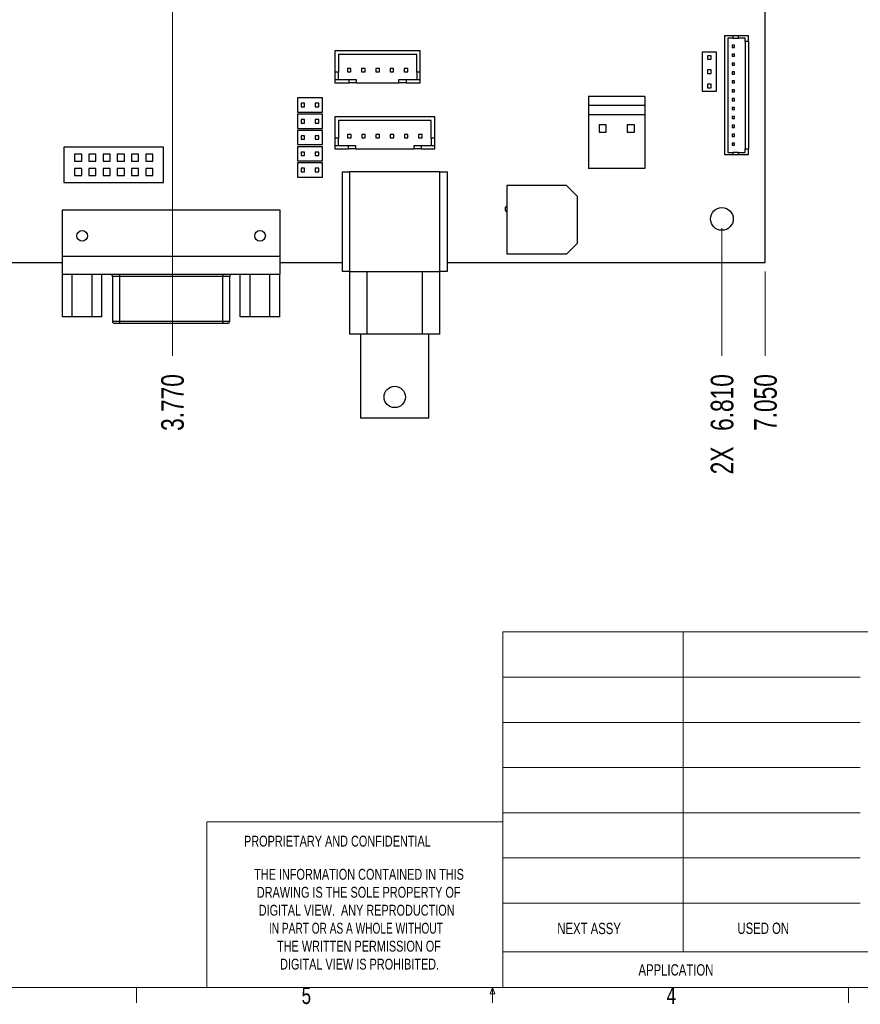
# Model space of a CAD drawing. Header units: inches. Extents: x 0.5 to 16.5, y 0.3 to 10.8.
# Tile 2 of 5: x 5.9 to 10.5, y 0.3 to 5.7. Entities that reach past the tile are written whole.
import ezdxf

# ---------------------------------------------------------------- set-up
doc = ezdxf.new("R2010")
doc.units = ezdxf.units.IN
doc.header["$MEASUREMENT"] = 0
doc.styles.add('SLDTEXTSTYLE0', font='TXT', dxfattribs={"width": 0.75})
doc.styles.add('SLDTEXTSTYLE1', font='TXT', dxfattribs={"width": 0.698276})
doc.dimstyles.new('SLDDIMSTYLE1', dxfattribs={"dimtxt": 0.125, "dimasz": 0.13, "dimexe": 0, "dimexo": 0.0625, "dimgap": 0.03125, "dimtad": 0, "dimtih": 1, "dimtoh": 1, "dimdec": 3, "dimrnd": 1e-09, "dimzin": 4, "dimdsep": 46, "dimtxsty": 'SLDTEXTSTYLE0', "dimblk1": 'NONE', "dimblk2": 'NONE', "dimsah": 1, "dimcen": 0.09, "dimadec": 0, "dimazin": 1, "dimtfac": 1, "dimtdec": 3, "dimtofl": 0, "dimtmove": 0, "dimatfit": 3, "dimldrblk": 'NONE', "dimfxl": 0, "dimfrac": 2, "dimtolj": 1, "dimtzin": 12, "dimarcsym": 0})

# ---------------------------------------------------------------- blocks, each defined once
blk = doc.blocks.new('SW_NOTE_0')
at = {"color": 0, "linetype": 'Continuous', "lineweight": 0, "char_height": 0.06, "attachment_point": 2}
for s, insert, style in [('THE INFORMATION CONTAINED IN THIS', (0.7228, 0.0773), 'SLDTEXTSTYLE0'), ('DRAWING IS THE SOLE PROPERTY OF', (0.7209, -0.022), 'SLDTEXTSTYLE0'), ('DIGITAL VIEW.  ANY REPRODUCTION', (0.7097, -0.1214), 'SLDTEXTSTYLE0'), ('IN PART OR AS A WHOLE WITHOUT', (0.7054, -0.2208), 'SLDTEXTSTYLE1'), ('THE WRITTEN PERMISSION OF', (0.7224, -0.3201), 'SLDTEXTSTYLE0'), ('DIGITAL VIEW IS PROHIBITED.', (0.7259, -0.4195), 'SLDTEXTSTYLE0')]:
    blk.add_mtext(s, dxfattribs=dict(at, insert=insert, style=style))
blk = doc.blocks.new('_D_2')
at = {"color": 7, "linetype": 'Continuous', "lineweight": 18}
blk.add_line((6.7304, 7.702), (6.7304, 3.8856), dxfattribs=at)
at = {"color": 7, "linetype": 'Continuous', "lineweight": 18, "insert": (6.6685, 3.47), "char_height": 0.125, "attachment_point": 1, "rotation": 90, "style": 'SLDTEXTSTYLE0'}
blk.add_mtext('3.770', dxfattribs=at)
blk = doc.blocks.new('_None')
blk = doc.blocks.new('_D_3')
at = {"color": 7, "linetype": 'Continuous', "lineweight": 18}
blk.add_line((9.7704, 4.592), (9.7704, 3.8856), dxfattribs=at)
at = {"color": 7, "linetype": 'Continuous', "lineweight": 18, "char_height": 0.125, "attachment_point": 1, "rotation": 90, "style": 'SLDTEXTSTYLE0'}
for s, insert in [('6.810', (9.7085, 3.47)), ('2X', (9.7085, 3.2299))]:
    blk.add_mtext(s, dxfattribs=dict(at, insert=insert))
blk = doc.blocks.new('_D_4')
at = {"color": 7, "linetype": 'Continuous', "lineweight": 18}
blk.add_line((10.0104, 4.352), (10.0104, 3.8856), dxfattribs=at)
at = {"color": 7, "linetype": 'Continuous', "lineweight": 18, "insert": (9.9485, 3.47), "char_height": 0.125, "attachment_point": 1, "rotation": 90, "style": 'SLDTEXTSTYLE0'}
blk.add_mtext('7.050', dxfattribs=at)
blk = doc.blocks.new('_D_7')
at = {"color": 7, "linetype": 'Continuous', "lineweight": 18}
for p, q in [((5.6662, 7.5425), (5.863, 7.752)), ((5.863, 7.752), (6.6804, 7.752)), ((5.6662, 7.5425), (2.4319, 7.5425))]:
    blk.add_line(p, q, dxfattribs=at)
at = {"color": 7, "linetype": 'Continuous', "lineweight": 18, "insert": (2.0163, 7.6044), "char_height": 0.125, "attachment_point": 1, "style": 'SLDTEXTSTYLE0'}
blk.add_mtext('3.350', dxfattribs=at)

msp = doc.modelspace()

# ---------------------------------------------------------------- linework, layer by layer
at = {"color": 7, "linetype": 'Continuous', "lineweight": 25}
for p, q in [((10.0104, 4.402), (10.0104, 9.142)), ((9.7842, 5.6541), (9.7842, 4.9985)), ((9.8314, 5.6541), (9.7842, 5.6541)), ((9.8038, 5.6423), (9.8038, 5.0104)), ((9.8314, 5.6423), (9.8038, 5.6423)), ((9.8314, 5.6541), (9.8314, 5.6423)), ((9.8629, 5.6541), (9.8314, 5.6541)), ((9.8314, 5.6423), (9.8629, 5.6423)), ((9.918, 5.6541), (9.8629, 5.6541)), ((9.8629, 5.6423), (9.8629, 5.6541)), ((9.8983, 5.6423), (9.8629, 5.6423)), ((9.8983, 5.6226), (9.8983, 5.6423)), ((9.918, 5.6226), (9.8983, 5.6226)), ((9.8983, 5.6226), (9.8983, 5.03)), ((9.918, 5.6226), (9.918, 5.6541)), ((9.918, 5.6226), (9.918, 5.03)), ((7.6294, 5.5711), (7.6294, 5.453)), ((8.1018, 5.5711), (7.6294, 5.5711)), ((8.1018, 5.453), (8.1018, 5.5711)), ((9.6616, 5.5645), (9.6616, 5.348)), ((9.7404, 5.5645), (9.6616, 5.5645)), ((9.7404, 5.348), (9.7404, 5.5645)), ((9.8393, 5.6029), (9.8275, 5.6029)), ((9.8275, 5.6029), (9.8275, 5.5911)), ((9.8275, 5.5911), (9.8393, 5.5911)), ((9.8393, 5.5911), (9.8393, 5.6029)), ((7.6491, 5.5515), (7.6491, 5.453)), ((8.0821, 5.5515), (7.6491, 5.5515)), ((8.0821, 5.453), (8.0821, 5.5515)), ((9.6912, 5.5448), (9.6912, 5.5251)), ((9.7108, 5.5448), (9.6912, 5.5448)), ((9.6912, 5.5251), (9.7108, 5.5251)), ((9.7108, 5.5251), (9.7108, 5.5448)), ((9.8275, 5.5537), (9.8275, 5.5419)), ((9.8393, 5.5537), (9.8275, 5.5537)), ((9.8275, 5.5419), (9.8393, 5.5419)), ((9.8275, 5.5045), (9.8275, 5.4926)), ((9.8393, 5.5045), (9.8275, 5.5045)), ((9.8393, 5.5419), (9.8393, 5.5537)), ((9.8393, 5.4926), (9.8393, 5.5045)), ((7.6491, 5.453), (7.6294, 5.453)), ((7.6294, 5.453), (7.6294, 5.4137)), ((7.6491, 5.4137), (7.6491, 5.453)), ((7.6983, 5.4747), (7.6983, 5.455)), ((7.718, 5.4747), (7.6983, 5.4747)), ((7.6983, 5.455), (7.718, 5.455)), ((7.718, 5.455), (7.718, 5.4747)), ((7.7967, 5.4747), (7.777, 5.4747)), ((7.777, 5.4747), (7.777, 5.455)), ((7.777, 5.455), (7.7967, 5.455)), ((7.7967, 5.455), (7.7967, 5.4747)), ((7.8754, 5.4747), (7.8557, 5.4747)), ((7.8557, 5.4747), (7.8557, 5.455)), ((7.8557, 5.455), (7.8754, 5.455)), ((7.8754, 5.455), (7.8754, 5.4747)), ((7.9345, 5.4747), (7.9345, 5.455)), ((7.9542, 5.4747), (7.9345, 5.4747)), ((7.9345, 5.455), (7.9542, 5.455)), ((7.9542, 5.455), (7.9542, 5.4747)), ((8.0132, 5.4747), (8.0132, 5.455)), ((8.0329, 5.4747), (8.0132, 5.4747)), ((8.0132, 5.455), (8.0329, 5.455)), ((8.0329, 5.455), (8.0329, 5.4747)), ((8.1018, 5.453), (8.0821, 5.453)), ((8.0821, 5.453), (8.0821, 5.4137)), ((8.1018, 5.4137), (8.1018, 5.453)), ((9.7108, 5.4661), (9.6912, 5.4661)), ((9.6912, 5.4661), (9.6912, 5.4464)), ((9.6912, 5.4464), (9.7108, 5.4464)), ((9.7108, 5.4464), (9.7108, 5.4661)), ((9.8275, 5.4926), (9.8393, 5.4926)), ((9.8393, 5.4552), (9.8275, 5.4552)), ((9.8275, 5.4552), (9.8275, 5.4434)), ((9.8393, 5.4434), (9.8393, 5.4552)), ((7.6294, 5.4137), (7.6294, 5.394)), ((7.6294, 5.4137), (7.7081, 5.4137)), ((7.6294, 5.394), (7.7081, 5.394)), ((7.7081, 5.394), (7.7081, 5.4137)), ((7.7081, 5.4137), (7.7475, 5.4137)), ((7.7475, 5.394), (7.7081, 5.394)), ((7.7475, 5.4137), (7.7475, 5.394)), ((7.7475, 5.394), (7.9837, 5.394)), ((7.9837, 5.394), (7.9837, 5.4137)), ((7.9837, 5.4137), (8.0231, 5.4137)), ((8.0231, 5.394), (7.9837, 5.394)), ((8.0231, 5.4137), (8.0231, 5.394)), ((8.0231, 5.4137), (8.1018, 5.4137)), ((8.0231, 5.394), (8.1018, 5.394)), ((8.1018, 5.394), (8.1018, 5.4137)), ((9.8275, 5.4434), (9.8393, 5.4434)), ((9.8275, 5.406), (9.8275, 5.3942)), ((9.8393, 5.406), (9.8275, 5.406)), ((9.8275, 5.3942), (9.8393, 5.3942)), ((9.8393, 5.3942), (9.8393, 5.406)), ((9.6616, 5.348), (9.7404, 5.348)), ((9.6912, 5.3873), (9.6912, 5.3677)), ((9.7108, 5.3873), (9.6912, 5.3873)), ((9.6912, 5.3677), (9.7108, 5.3677)), ((9.7108, 5.3677), (9.7108, 5.3873)), ((9.8393, 5.3568), (9.8275, 5.3568)), ((9.8275, 5.3568), (9.8275, 5.345)), ((9.8275, 5.345), (9.8393, 5.345)), ((9.8393, 5.345), (9.8393, 5.3568)), ((7.5604, 5.3117), (7.4226, 5.3117)), ((7.4226, 5.3117), (7.4226, 5.233)), ((7.4619, 5.2822), (7.4423, 5.2822)), ((7.4423, 5.2822), (7.4423, 5.2625)), ((7.4619, 5.2625), (7.4619, 5.2822)), ((7.5407, 5.2822), (7.521, 5.2822)), ((7.521, 5.2822), (7.521, 5.2625)), ((7.5407, 5.2625), (7.5407, 5.2822)), ((7.5604, 5.233), (7.5604, 5.3117)), ((9.3444, 5.32), (9.0324, 5.32)), ((9.0324, 5.32), (9.0324, 5.27)), ((9.3444, 5.32), (9.3444, 5.27)), ((9.8275, 5.3076), (9.8275, 5.2958)), ((9.8393, 5.3076), (9.8275, 5.3076)), ((9.8275, 5.2958), (9.8393, 5.2958)), ((9.8393, 5.2958), (9.8393, 5.3076)), ((7.4226, 5.233), (7.5604, 5.233)), ((7.4423, 5.2625), (7.4619, 5.2625)), ((7.521, 5.2625), (7.5407, 5.2625)), ((9.3444, 5.27), (9.0324, 5.27)), ((9.0324, 5.27), (9.0324, 5.2181)), ((9.3444, 5.27), (9.3444, 5.2181)), ((9.8275, 5.2584), (9.8275, 5.2466)), ((9.8393, 5.2584), (9.8275, 5.2584)), ((9.8275, 5.2466), (9.8393, 5.2466)), ((9.8393, 5.2466), (9.8393, 5.2584)), ((7.4226, 5.2217), (7.4226, 5.143)), ((7.5604, 5.2217), (7.4226, 5.2217)), ((7.4619, 5.1922), (7.4423, 5.1922)), ((7.4423, 5.1922), (7.4423, 5.1725)), ((7.4619, 5.1725), (7.4619, 5.1922)), ((7.5407, 5.1922), (7.521, 5.1922)), ((7.521, 5.1922), (7.521, 5.1725)), ((7.5407, 5.1725), (7.5407, 5.1922)), ((7.5604, 5.143), (7.5604, 5.2217)), ((7.6294, 5.2061), (7.6294, 5.088)), ((8.1821, 5.2061), (7.6294, 5.2061)), ((8.1624, 5.1865), (7.6491, 5.1865)), ((7.6491, 5.1865), (7.6491, 5.088)), ((8.1624, 5.088), (8.1624, 5.1865)), ((8.1821, 5.088), (8.1821, 5.2061)), ((9.3444, 5.2181), (9.0324, 5.2181)), ((9.0324, 5.2181), (9.0324, 4.922)), ((9.3444, 5.2181), (9.3444, 4.922)), ((9.8393, 5.2092), (9.8275, 5.2092)), ((9.8275, 5.2092), (9.8275, 5.1974)), ((9.8275, 5.1974), (9.8393, 5.1974)), ((9.8393, 5.1974), (9.8393, 5.2092)), ((7.4226, 5.143), (7.5604, 5.143)), ((7.4226, 5.1317), (7.4226, 5.053)), ((7.5604, 5.1317), (7.4226, 5.1317)), ((7.4423, 5.1725), (7.4619, 5.1725)), ((7.521, 5.1725), (7.5407, 5.1725)), ((7.5604, 5.053), (7.5604, 5.1317)), ((9.1304, 5.162), (9.0904, 5.162)), ((9.0904, 5.162), (9.0904, 5.122)), ((9.0904, 5.122), (9.1304, 5.122)), ((9.1304, 5.122), (9.1304, 5.162)), ((9.2864, 5.162), (9.2464, 5.162)), ((9.2464, 5.162), (9.2464, 5.122)), ((9.2464, 5.122), (9.2864, 5.122)), ((9.2864, 5.122), (9.2864, 5.162)), ((9.8393, 5.16), (9.8275, 5.16)), ((9.8275, 5.16), (9.8275, 5.1482)), ((9.8275, 5.1482), (9.8393, 5.1482)), ((9.8393, 5.1482), (9.8393, 5.16)), ((7.4619, 5.1022), (7.4423, 5.1022)), ((7.4423, 5.1022), (7.4423, 5.0825)), ((7.4423, 5.0825), (7.4619, 5.0825)), ((7.4619, 5.0825), (7.4619, 5.1022)), ((7.5407, 5.1022), (7.521, 5.1022)), ((7.521, 5.1022), (7.521, 5.0825)), ((7.521, 5.0825), (7.5407, 5.0825)), ((7.5407, 5.0825), (7.5407, 5.1022)), ((7.6491, 5.088), (7.6294, 5.088)), ((7.6294, 5.088), (7.6294, 5.0487)), ((7.6491, 5.0487), (7.6491, 5.088)), ((7.6991, 5.1097), (7.6991, 5.09)), ((7.7187, 5.1097), (7.6991, 5.1097)), ((7.6991, 5.09), (7.7187, 5.09)), ((7.7187, 5.09), (7.7187, 5.1097)), ((7.7975, 5.1097), (7.7778, 5.1097)), ((7.7778, 5.1097), (7.7778, 5.09)), ((7.7778, 5.09), (7.7975, 5.09)), ((7.7975, 5.09), (7.7975, 5.1097)), ((7.8762, 5.1097), (7.8565, 5.1097)), ((7.8565, 5.1097), (7.8565, 5.09)), ((7.8565, 5.09), (7.8762, 5.09)), ((7.8762, 5.09), (7.8762, 5.1097)), ((7.955, 5.1097), (7.9353, 5.1097)), ((7.9353, 5.1097), (7.9353, 5.09)), ((7.9353, 5.09), (7.955, 5.09)), ((7.955, 5.09), (7.955, 5.1097)), ((8.0337, 5.1097), (8.014, 5.1097)), ((8.014, 5.1097), (8.014, 5.09)), ((8.014, 5.09), (8.0337, 5.09)), ((8.0337, 5.09), (8.0337, 5.1097)), ((8.1124, 5.1097), (8.0928, 5.1097)), ((8.0928, 5.1097), (8.0928, 5.09)), ((8.0928, 5.09), (8.1124, 5.09)), ((8.1124, 5.09), (8.1124, 5.1097)), ((8.1821, 5.088), (8.1624, 5.088)), ((8.1624, 5.088), (8.1624, 5.0487)), ((8.1821, 5.0487), (8.1821, 5.088)), ((9.8275, 5.1108), (9.8275, 5.0989)), ((9.8393, 5.1108), (9.8275, 5.1108)), ((9.8275, 5.0989), (9.8393, 5.0989)), ((9.8393, 5.0989), (9.8393, 5.1108)), ((6.1304, 5.0398), (6.1304, 4.843)), ((6.6816, 5.0398), (6.1304, 5.0398)), ((6.6816, 4.843), (6.6816, 5.0398)), ((7.4226, 5.053), (7.5604, 5.053)), ((7.5604, 5.0417), (7.4226, 5.0417)), ((7.4226, 5.0417), (7.4226, 4.963)), ((7.4619, 5.0122), (7.4423, 5.0122)), ((7.4423, 5.0122), (7.4423, 4.9925)), ((7.4619, 4.9925), (7.4619, 5.0122)), ((7.5407, 5.0122), (7.521, 5.0122)), ((7.521, 5.0122), (7.521, 4.9925)), ((7.5407, 4.9925), (7.5407, 5.0122)), ((7.5604, 4.963), (7.5604, 5.0417)), ((7.6294, 5.0487), (7.705, 5.0487)), ((7.6294, 5.0487), (7.6294, 5.029)), ((7.6294, 5.029), (7.705, 5.029)), ((7.705, 5.029), (7.705, 5.0487)), ((7.705, 5.0487), (7.7443, 5.0487)), ((7.7443, 5.029), (7.705, 5.029)), ((7.7443, 5.0487), (7.7443, 5.029)), ((7.7443, 5.029), (8.0672, 5.029)), ((8.0672, 5.029), (8.0672, 5.0487)), ((8.0672, 5.0487), (8.1065, 5.0487)), ((8.1065, 5.029), (8.0672, 5.029)), ((8.1065, 5.0487), (8.1065, 5.029)), ((8.1065, 5.0487), (8.1821, 5.0487)), ((8.1065, 5.029), (8.1821, 5.029)), ((8.1821, 5.029), (8.1821, 5.0487)), ((9.8038, 5.0104), (9.8314, 5.0104)), ((9.8393, 5.0615), (9.8275, 5.0615)), ((9.8275, 5.0615), (9.8275, 5.0497)), ((9.8275, 5.0497), (9.8393, 5.0497)), ((9.8314, 5.0104), (9.8314, 4.9985)), ((9.8629, 5.0104), (9.8314, 5.0104)), ((9.8393, 5.0497), (9.8393, 5.0615)), ((9.8629, 4.9985), (9.8629, 5.0104)), ((9.8629, 5.0104), (9.8983, 5.0104)), ((9.8983, 5.03), (9.918, 5.03)), ((9.8983, 5.0104), (9.8983, 5.03)), ((9.918, 4.9985), (9.918, 5.03)), ((6.2288, 5.0005), (6.1894, 5.0005)), ((6.1894, 5.0005), (6.1894, 4.9611)), ((6.1894, 4.9611), (6.2288, 4.9611)), ((6.2288, 4.9611), (6.2288, 5.0005)), ((6.3075, 5.0005), (6.2682, 5.0005)), ((6.2682, 5.0005), (6.2682, 4.9611)), ((6.2682, 4.9611), (6.3075, 4.9611)), ((6.3075, 4.9611), (6.3075, 5.0005)), ((6.3863, 5.0005), (6.3469, 5.0005)), ((6.3469, 5.0005), (6.3469, 4.9611)), ((6.3469, 4.9611), (6.3863, 4.9611)), ((6.3863, 4.9611), (6.3863, 5.0005)), ((6.465, 5.0005), (6.4256, 5.0005)), ((6.4256, 5.0005), (6.4256, 4.9611)), ((6.4256, 4.9611), (6.465, 4.9611)), ((6.465, 4.9611), (6.465, 5.0005)), ((6.5438, 5.0005), (6.5044, 5.0005)), ((6.5044, 5.0005), (6.5044, 4.9611)), ((6.5044, 4.9611), (6.5438, 4.9611)), ((6.5438, 4.9611), (6.5438, 5.0005)), ((6.6225, 5.0005), (6.5831, 5.0005)), ((6.5831, 5.0005), (6.5831, 4.9611)), ((6.5831, 4.9611), (6.6225, 4.9611)), ((6.6225, 4.9611), (6.6225, 5.0005)), ((7.4226, 4.963), (7.5604, 4.963)), ((7.4423, 4.9925), (7.4619, 4.9925)), ((7.521, 4.9925), (7.5407, 4.9925)), ((9.7842, 4.9985), (9.8314, 4.9985)), ((9.8314, 4.9985), (9.8629, 4.9985)), ((9.8629, 4.9985), (9.918, 4.9985)), ((6.2288, 4.9217), (6.1894, 4.9217)), ((6.1894, 4.9217), (6.1894, 4.8823)), ((6.2288, 4.8823), (6.2288, 4.9217)), ((6.3075, 4.9217), (6.2682, 4.9217)), ((6.2682, 4.9217), (6.2682, 4.8823)), ((6.3075, 4.8823), (6.3075, 4.9217)), ((6.3863, 4.9217), (6.3469, 4.9217)), ((6.3469, 4.9217), (6.3469, 4.8823)), ((6.3863, 4.8823), (6.3863, 4.9217)), ((6.465, 4.9217), (6.4256, 4.9217)), ((6.4256, 4.9217), (6.4256, 4.8823)), ((6.465, 4.8823), (6.465, 4.9217)), ((6.5438, 4.9217), (6.5044, 4.9217)), ((6.5044, 4.9217), (6.5044, 4.8823)), ((6.5438, 4.8823), (6.5438, 4.9217)), ((6.6225, 4.9217), (6.5831, 4.9217)), ((6.5831, 4.9217), (6.5831, 4.8823)), ((6.6225, 4.8823), (6.6225, 4.9217)), ((7.4226, 4.9517), (7.4226, 4.873)), ((7.5604, 4.9517), (7.4226, 4.9517)), ((7.4619, 4.9222), (7.4423, 4.9222)), ((7.4423, 4.9222), (7.4423, 4.9025)), ((7.4423, 4.9025), (7.4619, 4.9025)), ((7.4619, 4.9025), (7.4619, 4.9222)), ((7.5407, 4.9222), (7.521, 4.9222)), ((7.521, 4.9222), (7.521, 4.9025)), ((7.521, 4.9025), (7.5407, 4.9025)), ((7.5407, 4.9025), (7.5407, 4.9222)), ((7.5604, 4.873), (7.5604, 4.9517)), ((7.671, 4.3506), (7.671, 4.9018)), ((7.671, 4.9018), (7.7104, 4.9018)), ((7.7104, 4.9018), (7.7104, 4.3506)), ((8.2104, 4.9018), (7.7104, 4.9018)), ((8.2104, 4.3506), (8.2104, 4.9018)), ((8.2104, 4.9018), (8.2497, 4.9018)), ((8.2497, 4.9018), (8.2497, 4.3506)), ((9.3444, 4.922), (9.0324, 4.922)), ((6.1894, 4.8823), (6.2288, 4.8823)), ((6.2682, 4.8823), (6.3075, 4.8823)), ((6.3469, 4.8823), (6.3863, 4.8823)), ((6.4256, 4.8823), (6.465, 4.8823)), ((6.5044, 4.8823), (6.5438, 4.8823)), ((6.5831, 4.8823), (6.6225, 4.8823)), ((7.4226, 4.873), (7.5604, 4.873)), ((6.1304, 4.843), (6.6816, 4.843)), ((8.9112, 4.8279), (8.5805, 4.8279)), ((8.5805, 4.8279), (8.5805, 4.448)), ((8.9703, 4.7688), (8.9112, 4.8279)), ((8.9703, 4.7688), (8.9703, 4.507)), ((7.3259, 4.6907), (6.1211, 4.6907)), ((6.1211, 4.6907), (6.1211, 4.4348)), ((7.3259, 4.4348), (7.3259, 4.6907)), ((8.9112, 4.448), (8.9703, 4.507)), ((7.3259, 4.4348), (6.1211, 4.4348)), ((6.1211, 4.4348), (6.1211, 4.3364)), ((7.3259, 4.3364), (7.3259, 4.4348)), ((8.9112, 4.448), (8.5805, 4.448)), ((5.7807, 4.402), (6.1211, 4.402)), ((7.3259, 4.402), (7.671, 4.402)), ((8.2497, 4.402), (10.0104, 4.402)), ((6.1211, 4.3364), (7.3259, 4.3364)), ((6.1225, 4.1002), (6.1225, 4.3364)), ((6.177, 4.1002), (6.177, 4.3364)), ((6.2861, 4.1002), (6.2861, 4.3364)), ((6.3407, 4.1002), (6.3407, 4.3364)), ((6.3987, 4.3246), (6.3987, 4.0765)), ((6.4381, 4.3364), (6.4381, 4.3246)), ((7.0089, 4.3246), (6.4381, 4.3246)), ((6.4381, 4.3246), (6.4381, 4.0765)), ((7.0089, 4.3364), (7.0089, 4.3246)), ((7.0089, 4.0765), (7.0089, 4.3246)), ((7.0483, 4.0765), (7.0483, 4.3246)), ((7.1063, 4.1002), (7.1063, 4.3364)), ((7.1609, 4.1002), (7.1609, 4.3364)), ((7.27, 4.1002), (7.27, 4.3364)), ((7.3245, 4.1002), (7.3245, 4.3364)), ((7.7104, 4.3506), (7.671, 4.3506)), ((7.7104, 4.3506), (7.7104, 4.0042)), ((7.7104, 4.3506), (8.2104, 4.3506)), ((7.8063, 4.3506), (7.8063, 4.0042)), ((8.1145, 4.0042), (8.1145, 4.3506)), ((8.2104, 4.0042), (8.2104, 4.3506)), ((8.2497, 4.3506), (8.2104, 4.3506)), ((6.177, 4.1002), (6.1225, 4.1002)), ((6.2861, 4.1002), (6.177, 4.1002)), ((6.3407, 4.1002), (6.2861, 4.1002)), ((7.1609, 4.1002), (7.1063, 4.1002)), ((7.27, 4.1002), (7.1609, 4.1002)), ((7.3245, 4.1002), (7.27, 4.1002)), ((6.4381, 4.0647), (6.4105, 4.0647)), ((6.4381, 4.0765), (7.0089, 4.0765)), ((6.4381, 4.0765), (6.4381, 4.0647)), ((7.0089, 4.0647), (6.4381, 4.0647)), ((7.0089, 4.0765), (7.0089, 4.0647)), ((7.0365, 4.0647), (7.0089, 4.0647)), ((7.8063, 4.0042), (7.7104, 4.0042)), ((7.7714, 4.0042), (7.7714, 3.5396)), ((8.1145, 4.0042), (7.8063, 4.0042)), ((8.2104, 4.0042), (8.1145, 4.0042)), ((8.1493, 3.5396), (8.1493, 4.0042)), ((8.1493, 3.5396), (7.7714, 3.5396))]:
    msp.add_line(p, q, dxfattribs=at)
at = {"color": 8, "linetype": 'Continuous', "lineweight": 25}
for p, q in [((6.4381, 4.3246), (6.3987, 4.3246)), ((7.0483, 4.3246), (7.0089, 4.3246)), ((6.3987, 4.0765), (6.4381, 4.0765)), ((7.0089, 4.0765), (7.0483, 4.0765))]:
    msp.add_line(p, q, dxfattribs=at)
at = {"color": 7, "linetype": 'Continuous', "lineweight": 18}
for p, q in [((8.5586, 2.358), (16.3675, 2.358)), ((8.5586, 0.3936), (8.5586, 2.358)), ((9.5566, 2.358), (9.5566, 0.5899)), ((8.5586, 2.108), (10.5358, 2.108)), ((8.5586, 1.858), (10.5358, 1.858)), ((8.5586, 1.608), (10.5358, 1.608)), ((6.9214, 0.3936), (6.9214, 1.308)), ((8.5586, 1.308), (6.9214, 1.308)), ((8.5586, 1.358), (10.5358, 1.358)), ((8.5586, 1.108), (10.5358, 1.108)), ((8.5586, 0.858), (10.5358, 0.858)), ((8.5586, 0.5899), (11.9172, 0.5899)), ((16.3763, 0.3921), (0.6263, 0.3921)), ((6.5323, 0.3921), (6.5323, 0.3073)), ((8.4878, 0.3575), (8.501, 0.3921)), ((8.501, 0.3921), (8.501, 0.3073)), ((8.501, 0.3921), (8.5136, 0.3575)), ((10.4698, 0.3921), (10.4698, 0.3073)), ((8.5136, 0.3575), (8.4878, 0.3575))]:
    msp.add_line(p, q, dxfattribs=at)
at = {"color": 7, "linetype": 'Continuous', "lineweight": 25}
for centre, radius in [((9.7704, 4.642), 0.0625), ((7.9604, 3.6577), 0.0591)]:
    msp.add_circle(centre, radius, dxfattribs=at)
at = {"color": 7, "linetype": 'Continuous'}
for centre in [(6.2314, 4.549), (7.2156, 4.549)]:
    msp.add_circle(centre, 0.0295, dxfattribs=at)
at = {"color": 7, "linetype": 'Continuous', "lineweight": 25}
for centre, radius, start, end in [((8.5904, 4.697), 0.02, 118.8781, 241.1213), ((6.3869, 4.3246), 0.0118, 0, 90), ((7.0601, 4.3246), 0.0118, 90, 180), ((6.4105, 4.0765), 0.0118, 180, 270), ((7.0365, 4.0765), 0.0118, 270, 0)]:
    msp.add_arc(centre, radius, start, end, dxfattribs=at)

# ---------------------------------------------------------------- block references
at = {"color": 7, "linetype": 'Continuous', "lineweight": 0}
msp.add_blockref('SW_NOTE_0', (7.0402, 0.9705), dxfattribs=at)

# ---------------------------------------------------------------- texts
at = {"color": 7, "linetype": 'Continuous', "lineweight": 0, "attachment_point": 1, "style": 'SLDTEXTSTYLE0'}
for s, insert, char_height in [('PROPRIETARY AND CONFIDENTIAL', (7.1268, 1.2313), 0.06), ('NEXT ASSY', (8.8596, 0.7496), 0.0625), ('USED ON', (9.8561, 0.7507), 0.0625), ('APPLICATION', (9.3087, 0.5204), 0.0625), ('5', (7.4455, 0.3943), 0.0937), ('4', (9.4641, 0.3943), 0.0937)]:
    msp.add_mtext(s, dxfattribs=dict(at, insert=insert, char_height=char_height))

# ---------------------------------------------------------------- dimensions: what is measured, and where the dimension line sits
at = {"color": 7, "linetype": 'Continuous', "lineweight": 18}
for feature_location, offset, dtype, picture, middle in [((6.7304, 7.752), (-4.2985, -0.2095), 0, '_D_7', (2.2241, 7.5425)), ((6.7304, 7.752), (0, -3.8664), 1, '_D_2', (6.7304, 3.6778)), ((10.0104, 4.402), (0, -0.5164), 1, '_D_4', (10.0104, 3.6778))]:
    dim = msp.add_ordinate_dim(feature_location=feature_location, offset=offset, dtype=dtype, origin=(2.9604, 4.402), dimstyle='SLDDIMSTYLE1', dxfattribs=at)
    dim.commit()
    dim.dimension.update_dxf_attribs({"geometry": picture, "text_midpoint": middle})
dim = msp.add_ordinate_dim(feature_location=(9.7704, 4.642), offset=(0, -0.7564), dtype=1, origin=(2.9604, 4.402), text='2X <>', dimstyle='SLDDIMSTYLE1', dxfattribs=at)
dim.commit()
dim.dimension.update_dxf_attribs({"geometry": '_D_3', "text_midpoint": (9.7704, 3.5577)})

doc.saveas('drawing.dxf')
